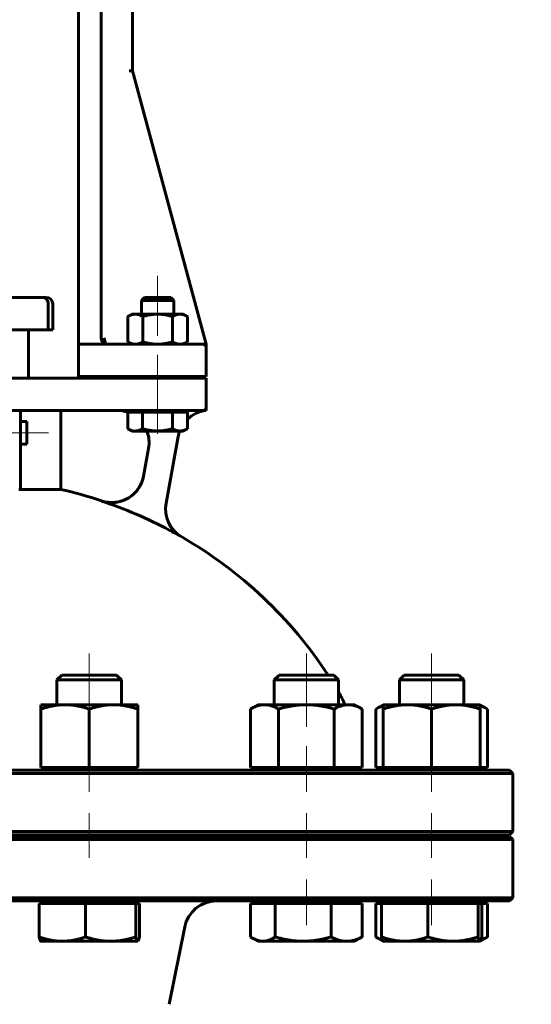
# Model space of a CAD drawing. Header units: millimetres. Extents: x 0 to 624, y -10 to 420.
# Tile 7 of 14: x 196 to 243, y 237 to 328. Entities that reach past the tile are written whole.
import ezdxf

# ---------------------------------------------------------------- set-up
doc = ezdxf.new("R2010")
doc.units = ezdxf.units.MM
for name, pattern in [('K5LT_AXLED', [12, 7.5, -1.5, 1.5, -1.5]), ('K5LT_BASIC', [0]), ('K5LT_THIN', [0])]:
    doc.linetypes.add(name, pattern=pattern)
doc.layers.add('Системный слой', color=7, linetype='Continuous')
doc.layers.add('Системный слой (1)', color=251, linetype='Continuous', true_color=0x6c6c6c)
doc.styles.add('KDIMTEXTSTYLE', font='txt', dxfattribs={"width": 0.96, "oblique": 15, "height": 5})
doc.styles.add('KTEXTSTYLE', font='txt', dxfattribs={"width": 0.96, "height": 5})
doc.dimstyles.new('KDIMSTYLE (0.20)', dxfattribs={"dimtxt": 5, "dimasz": 1, "dimexe": 2, "dimexo": 0, "dimgap": 1, "dimtad": 1, "dimlfac": 5, "dimtxsty": 'KDIMTEXTSTYLE', "dimsah": 1, "dimcen": 0, "dimdle": 1, "dimadec": 0, "dimazin": 0, "dimtfac": 0.667, "dimtmove": 0, "dimatfit": 3, "dimfxl": 1, "dimtvp": 1, "dimtolj": 1, "dimtzin": 0, "dimarcsym": 0})

# ---------------------------------------------------------------- blocks, each defined once
blk = doc.blocks.new('U0')
at = {"layer": 'Системный слой (1)', "color": 143, "linetype": 'K5LT_BASIC', "lineweight": 60, "true_color": 0x33acca}
for p, q in [((190.415, 252.564), (139.715, 252.564)), ((241.115, 252.564), (190.415, 252.564))]:
    blk.add_line(p, q, dxfattribs=at)
blk = doc.blocks.new('U1')
at = {"layer": 'Системный слой (1)', "color": 143, "linetype": 'K5LT_BASIC', "lineweight": 60, "true_color": 0x33acca}
for p, q in [((190.415, 258.714), (139.715, 258.714)), ((241.115, 258.714), (190.415, 258.714))]:
    blk.add_line(p, q, dxfattribs=at)
blk = doc.blocks.new('U2')
at = {"layer": 'Системный слой (1)', "color": 143, "linetype": 'K5LT_BASIC', "lineweight": 60, "true_color": 0x33acca}
for p, q in [((139.715, 246.564), (190.415, 246.564)), ((190.415, 246.564), (241.115, 246.564))]:
    blk.add_line(p, q, dxfattribs=at)
blk = doc.blocks.new('U7')
at = {"layer": 'Системный слой (1)', "color": 143, "linetype": 'K5LT_BASIC', "lineweight": 60, "true_color": 0x33acca}
for p, q in [((139.715, 252.714), (190.415, 252.714)), ((190.415, 252.714), (241.115, 252.714))]:
    blk.add_line(p, q, dxfattribs=at)
blk = doc.blocks.new('U8')
at = {"layer": 'Системный слой (1)', "color": 143, "linetype": 'K5LT_BASIC', "lineweight": 60, "true_color": 0x33acca}
for start, end in [(102.8395, 108.40974), (71.59026, 77.1605), (119.98201, 146.69229), (33.30771, 60.01799)]:
    blk.add_arc((190.415, 245.324), 40.5, start, end, dxfattribs=at)
blk = doc.blocks.new('U15')
at = {"layer": 'Системный слой (1)', "color": 143, "linetype": 'K5LT_BASIC', "lineweight": 60, "true_color": 0x33acca}
for start, end in [(97.04951, 134.34547), (159.36395, 169.6441)]:
    blk.add_arc((213.283, 289.187), 3, start, end, dxfattribs=at)
blk = doc.blocks.new('U19')
at = {"layer": 'Системный слой (1)', "color": 143, "linetype": 'K5LT_BASIC', "lineweight": 60, "true_color": 0x33acca}
for p, q in [((203.762, 298.314), (201.062, 298.314)), ((209.915, 298.314), (203.762, 298.314)), ((203.762, 298.314), (203.762, 298.314))]:
    blk.add_line(p, q, dxfattribs=at)
blk = doc.blocks.new('U20')
at = {"layer": 'Системный слой (1)', "color": 143, "linetype": 'K5LT_BASIC', "lineweight": 60, "true_color": 0x33acca}
for p, q in [((203.54, 298.357), (203.436, 298.411)), ((203.651, 298.325), (203.54, 298.357)), ((203.762, 298.314), (203.651, 298.325))]:
    blk.add_line(p, q, dxfattribs=at)
blk = doc.blocks.new('U21')
at = {"layer": 'Системный слой (1)', "color": 143, "linetype": 'K5LT_BASIC', "lineweight": 60, "true_color": 0x33acca}
for start, end in [(70.04988, 90), (349.6441, 21.09958)]:
    blk.add_arc((204.622, 289.164), 3, start, end, dxfattribs=at)
blk = doc.blocks.new('U22')
at = {"layer": 'Системный слой (1)', "color": 143, "linetype": 'K5LT_BASIC', "lineweight": 60, "true_color": 0x33acca}
for p, q in [((189.215, 295.164), (182.915, 295.164)), ((197.915, 295.164), (191.615, 295.164))]:
    blk.add_line(p, q, dxfattribs=at)
blk = doc.blocks.new('U25')
at = {"layer": 'Системный слой (1)', "color": 143, "linetype": 'K5LT_BASIC', "lineweight": 60, "true_color": 0x33acca}
for p, q in [((196.265, 291.114), (196.265, 290.064)), ((196.265, 290.064), (196.265, 289.014))]:
    blk.add_line(p, q, dxfattribs=at)
blk = doc.blocks.new('U30')
at = {"layer": 'Системный слой (1)', "color": 143, "linetype": 'K5LT_BASIC', "lineweight": 60, "true_color": 0x33acca}
for p, q in [((206.552, 242.814), (206.559, 242.815)), ((206.559, 242.815), (206.565, 242.817)), ((206.565, 242.817), (206.572, 242.82)), ((206.572, 242.82), (206.621, 242.882)), ((206.621, 242.882), (206.671, 243.012)), ((206.671, 243.012), (206.725, 243.216))]:
    blk.add_line(p, q, dxfattribs=at)
blk = doc.blocks.new('U31')
at = {"layer": 'Системный слой (1)', "color": 143, "linetype": 'K5LT_BASIC', "lineweight": 60, "true_color": 0x33acca}
for p, q in [((205.644, 290.458), (205.653, 290.453)), ((205.653, 290.453), (205.891, 290.335)), ((205.891, 290.335), (206.113, 290.267)), ((206.113, 290.267), (206.33, 290.244))]:
    blk.add_line(p, q, dxfattribs=at)
blk = doc.blocks.new('U32')
at = {"layer": 'Системный слой (1)', "color": 143, "linetype": 'K5LT_BASIC', "lineweight": 60, "true_color": 0x33acca}
for p, q in [((220.822, 267.564), (219.695, 267.564)), ((224.775, 267.564), (220.822, 267.564))]:
    blk.add_line(p, q, dxfattribs=at)
blk = doc.blocks.new('U35')
at = {"layer": 'Системный слой (1)', "color": 143, "linetype": 'K5LT_BASIC', "lineweight": 60, "true_color": 0x33acca}
for p, q in [((217.05, 243.216), (217.108, 243.179)), ((217.108, 243.179), (217.164, 243.144)), ((217.164, 243.144), (217.22, 243.111)), ((217.22, 243.111), (217.559, 242.945)), ((217.559, 242.945), (217.88, 242.847)), ((217.88, 242.847), (218.197, 242.814))]:
    blk.add_line(p, q, dxfattribs=at)
blk = doc.blocks.new('U38')
at = {"layer": 'Системный слой (1)', "color": 143, "linetype": 'K5LT_BASIC', "lineweight": 60, "true_color": 0x33acca}
for p, q in [((199.783, 267.564), (199.522, 267.564)), ((204.602, 267.564), (199.783, 267.564))]:
    blk.add_line(p, q, dxfattribs=at)
blk = doc.blocks.new('U41')
at = {"layer": 'Системный слой (1)', "color": 143, "linetype": 'K5LT_BASIC', "lineweight": 60, "true_color": 0x33acca}
for p, q in [((238.605, 264.635), (238.382, 264.712)), ((238.836, 264.532), (238.605, 264.635)), ((239.078, 264.402), (238.836, 264.532))]:
    blk.add_line(p, q, dxfattribs=at)
blk = doc.blocks.new('U42')
at = {"layer": 'Системный слой (1)', "color": 143, "linetype": 'K5LT_BASIC', "lineweight": 60, "true_color": 0x33acca}
for p, q in [((228.928, 264.532), (228.686, 264.402)), ((229.159, 264.635), (228.928, 264.532)), ((229.382, 264.712), (229.159, 264.635))]:
    blk.add_line(p, q, dxfattribs=at)
blk = doc.blocks.new('U43')
at = {"layer": 'Системный слой (1)', "color": 143, "linetype": 'K5LT_BASIC', "lineweight": 60, "true_color": 0x33acca}
for p, q in [((238.474, 242.961), (238.665, 243.031)), ((238.665, 243.031), (238.862, 243.116)), ((238.862, 243.116), (239.067, 243.216))]:
    blk.add_line(p, q, dxfattribs=at)
blk = doc.blocks.new('U44')
at = {"layer": 'Системный слой (1)', "color": 143, "linetype": 'K5LT_BASIC', "lineweight": 60, "true_color": 0x33acca}
for p, q in [((228.697, 243.216), (228.755, 243.179)), ((228.755, 243.179), (228.811, 243.144)), ((228.811, 243.144), (228.867, 243.111)), ((228.867, 243.111), (229.02, 243.029)), ((229.02, 243.029), (229.167, 242.961)), ((229.167, 242.961), (229.312, 242.906))]:
    blk.add_line(p, q, dxfattribs=at)
blk = doc.blocks.new('U45')
at = {"layer": 'Системный слой (1)', "color": 143, "linetype": 'K5LT_BASIC', "lineweight": 60, "true_color": 0x33acca}
for p, q in [((238.372, 242.814), (238.379, 242.815)), ((238.379, 242.815), (238.385, 242.817)), ((238.385, 242.817), (238.392, 242.82)), ((238.392, 242.82), (238.44, 242.882)), ((238.44, 242.882), (238.491, 243.012)), ((238.491, 243.012), (238.545, 243.216))]:
    blk.add_line(p, q, dxfattribs=at)
blk = doc.blocks.new('U46')
at = {"layer": 'Системный слой (1)', "color": 143, "linetype": 'K5LT_BASIC', "lineweight": 60, "true_color": 0x33acca}
for p, q in [((233.713, 267.564), (231.342, 267.564)), ((236.422, 267.564), (233.713, 267.564))]:
    blk.add_line(p, q, dxfattribs=at)
blk = doc.blocks.new('D2')
at = {"layer": 'Системный слой (1)'}
for points in [[(279.564, 389.564), (278.906, 394.564), (278.248, 389.564), (278.906, 390.064)], [(278.906, 174.564), (279.564, 179.564), (278.906, 179.064), (278.248, 179.564)]]:
    blk.add_hatch(color=7, dxfattribs=at).paths.add_polyline_path(points)
at = {"layer": 'Системный слой (1)', "color": 7, "linetype": 'K5LT_THIN', "lineweight": 18, "true_color": 0xffffff}
for p, q in [((205.915, 394.564), (280.906, 394.564)), ((278.248, 389.564), (278.906, 394.564)), ((278.906, 394.564), (279.564, 389.564)), ((278.906, 174.564), (278.906, 394.564)), ((278.906, 390.064), (278.248, 389.564)), ((279.564, 389.564), (278.906, 390.064)), ((278.906, 174.564), (278.248, 179.564)), ((278.248, 179.564), (278.906, 179.064)), ((278.906, 179.064), (279.564, 179.564)), ((279.564, 179.564), (278.906, 174.564)), ((240.415, 174.564), (280.906, 174.564))]:
    blk.add_line(p, q, dxfattribs=at)
blk.add_wipeout([(277.906, 278.362), (270.524, 278.362), (270.524, 290.27), (277.906, 290.27)]).dxf.layer = 'Системный слой (1)'
at = {"layer": 'Системный слой (1)', "color": 7, "insert": (271.319, 278.362), "char_height": 5, "attachment_point": 1, "rotation": 90, "style": 'KTEXTSTYLE'}
blk.add_mtext('\\fArial|b0|c204|p34;\\H5.0;\\W1.000;\\Q15;\\fGOST Type AU|b0|i0|c204|p34;\\Q15;\\W0.960;1100', dxfattribs=at)
blk = doc.blocks.new('KDIMARROW_01')
at = {"layer": 'Системный слой'}
blk.add_hatch(color=0, dxfattribs=at).paths.add_polyline_path([(-5, -0.658), (0, 0), (-5, 0.658), (-4.5, 0)])
at = {"layer": 'Системный слой', "color": 0, "linetype": 'K5LT_THIN', "lineweight": 18}
for p, q in [((-4.5, 0), (-5, 0.658)), ((-5, 0.658), (0, 0)), ((0, 0), (-5, -0.658)), ((-5, -0.658), (-4.5, 0))]:
    blk.add_line(p, q, dxfattribs=at)
at = {"layer": 'Системный слой (1)', "color": 0, "linetype": 'K5LT_THIN', "lineweight": 18}
blk.add_line((191.415, 47.526), (191.215, 47.526), dxfattribs=at)
blk = doc.blocks.new('D5')
at = {"layer": 'Системный слой (1)'}
for points in [[(449.142, 194.591), (453.233, 197.539), (448.518, 195.751), (449.27, 195.408)], [(367.807, 151.589), (372.523, 153.378), (371.771, 153.721), (371.899, 154.537)]]:
    blk.add_hatch(color=7, dxfattribs=at).paths.add_polyline_path(points)
at = {"layer": 'Системный слой (1)', "color": 7, "linetype": 'K5LT_THIN', "lineweight": 18, "true_color": 0xffffff}
for p, q in [((453.233, 197.539), (466.619, 204.74)), ((466.619, 204.74), (484.742, 204.74)), ((367.807, 151.589), (453.233, 197.539)), ((448.518, 195.751), (453.233, 197.539)), ((453.233, 197.539), (449.142, 194.591)), ((449.27, 195.408), (448.518, 195.751)), ((449.142, 194.591), (449.27, 195.408)), ((367.807, 151.589), (371.899, 154.537)), ((371.899, 154.537), (371.771, 153.721)), ((372.523, 153.378), (367.807, 151.589)), ((371.771, 153.721), (372.523, 153.378))]:
    blk.add_line(p, q, dxfattribs=at)
blk.add_wipeout([(468.619, 205.74), (468.619, 213.122), (482.177, 213.122), (482.177, 205.74)]).dxf.layer = 'Системный слой (1)'
at = {"layer": 'Системный слой (1)', "color": 7, "char_height": 5, "attachment_point": 1, "style": 'KTEXTSTYLE'}
for s, insert in [('\\fArial|b0|c204|p34;\\H5.0;\\W1.000;\\Q15;\\fGOST Type AU|b0|i0|c204|p34;\\Q15;\\W0.960;⌀', (468.619, 212.327)), ('\\fArial|b0|c204|p34;\\H5.0;\\W1.000;\\Q15;\\fGOST Type AU|b0|i0|c204|p34;\\Q15;\\W0.960;485', (471.926, 212.327))]:
    blk.add_mtext(s, dxfattribs=dict(at, insert=insert))
blk = doc.blocks.new('D9')
at = {"layer": 'Системный слой (1)'}
for points in [[(373.924, 186.519), (374.603, 186.99), (369.646, 187.917), (374.194, 185.738)], [(451.395, 161.211), (446.846, 163.39), (447.117, 162.609), (446.437, 162.138)]]:
    blk.add_hatch(color=7, dxfattribs=at).paths.add_polyline_path(points)
at = {"layer": 'Системный слой (1)', "color": 7, "linetype": 'K5LT_THIN', "lineweight": 18, "true_color": 0xffffff}
for p, q in [((369.646, 187.917), (374.603, 186.99)), ((374.194, 185.738), (369.646, 187.917)), ((369.646, 187.917), (451.395, 161.211)), ((374.603, 186.99), (373.924, 186.519)), ((373.924, 186.519), (374.194, 185.738)), ((447.117, 162.609), (446.846, 163.39)), ((446.846, 163.39), (451.395, 161.211)), ((446.437, 162.138), (447.117, 162.609)), ((451.395, 161.211), (446.437, 162.138)), ((451.395, 161.211), (468.619, 155.585)), ((468.619, 155.585), (486.875, 155.585))]:
    blk.add_line(p, q, dxfattribs=at)
blk.add_wipeout([(470.619, 156.585), (470.619, 163.966), (484.304, 163.966), (484.304, 156.585)]).dxf.layer = 'Системный слой (1)'
at = {"layer": 'Системный слой (1)', "color": 7, "char_height": 5, "attachment_point": 1, "style": 'KTEXTSTYLE'}
for s, insert in [('\\fArial|b0|c204|p34;\\H5.0;\\W1.000;\\Q15;\\fGOST Type AU|b0|i0|c204|p34;\\Q15;\\W0.960;⌀', (470.619, 163.172)), ('\\fArial|b0|c204|p34;\\H5.0;\\W1.000;\\Q15;\\fGOST Type AU|b0|i0|c204|p34;\\Q15;\\W0.960;430', (473.926, 163.172))]:
    blk.add_mtext(s, dxfattribs=dict(at, insert=insert))

msp = doc.modelspace()

# ---------------------------------------------------------------- linework, layer by layer
at = {"layer": 'Системный слой (1)', "color": 143, "linetype": 'K5LT_BASIC', "lineweight": 60, "true_color": 0x33acca}
for p, q in [((206.0809, 379.8738), (206.0809, 323.7125)), ((201.0616, 378.5641), (201.0616, 298.3141)), ((203.1616, 378.5641), (203.1616, 298.9141)), ((205.7702, 323.7125), (206.0809, 323.7125)), ((212.9152, 298.3141), (206.0809, 323.7125)), ((197.6793, 302.6641), (193.4084, 302.6641)), ((198.0652, 302.6641), (197.6793, 302.6641)), ((198.2449, 299.6641), (198.2449, 302.0641)), ((198.6652, 299.6641), (198.6652, 302.0641)), ((207.1913, 302.6641), (206.9152, 302.388)), ((206.9152, 301.1041), (206.9152, 302.388)), ((206.9152, 302.388), (209.1574, 302.388)), ((209.6392, 302.6641), (207.1913, 302.6641)), ((209.1574, 302.388), (209.9152, 302.388)), ((209.6392, 302.6641), (209.9152, 302.388)), ((209.9152, 301.1041), (209.9152, 302.388)), ((206.0152, 301.1041), (205.6439, 300.8898)), ((205.6439, 300.8898), (205.6439, 298.5285)), ((206.0152, 301.1041), (206.3368, 301.1041)), ((206.3368, 301.1041), (208.4152, 301.1041)), ((207.0296, 300.8898), (207.0296, 298.5285)), ((208.4152, 301.1041), (210.4937, 301.1041)), ((209.8009, 300.8898), (209.8009, 298.5285)), ((210.4937, 301.1041), (210.8152, 301.1041)), ((210.8152, 301.1041), (211.1865, 300.8898)), ((211.1865, 300.8898), (211.1865, 298.5285)), ((193.9742, 299.6641), (198.2449, 299.6641)), ((196.4152, 295.1641), (196.4152, 299.6641)), ((198.2449, 299.6641), (198.6652, 299.6641)), ((206.0152, 298.3141), (205.6439, 298.5285)), ((210.8152, 298.3141), (211.1865, 298.5285)), ((201.0616, 298.3141), (201.0616, 298.0141)), ((201.0616, 295.3141), (201.0616, 298.0141)), ((212.6152, 298.3141), (209.9152, 298.3141)), ((212.9152, 298.2173), (212.9152, 298.3141)), ((212.9152, 298.0141), (212.9152, 298.2173)), ((212.9152, 295.3141), (212.9152, 298.0141)), ((200.9028, 295.1641), (197.9152, 295.1641)), ((201.2016, 295.1641), (200.9028, 295.1641)), ((201.0616, 295.3141), (209.9152, 295.3141)), ((209.9152, 295.1641), (201.2016, 295.1641)), ((206.9152, 295.1641), (206.9152, 295.3141)), ((209.9152, 295.3141), (212.9152, 295.3141)), ((209.9152, 295.1641), (209.9152, 295.3141)), ((212.9152, 295.1641), (209.9152, 295.1641)), ((212.9152, 292.4641), (212.9152, 295.1641)), ((193.4152, 292.1641), (195.6652, 292.1641)), ((195.6652, 292.1641), (195.6652, 288.217)), ((195.6652, 292.1641), (197.9152, 292.1641)), ((197.9152, 292.1641), (201.2016, 292.1641)), ((199.4152, 284.8115), (199.4152, 292.1641)), ((201.2016, 292.1641), (209.9152, 292.1641)), ((205.644, 291.9841), (205.644, 290.4585)), ((205.644, 291.9841), (206.3296, 291.9841)), ((206.0152, 291.9841), (206.0152, 292.1641)), ((206.3296, 291.9841), (207.0152, 291.9841)), ((207.0152, 291.9841), (208.4008, 291.9841)), ((207.0152, 291.9841), (207.0152, 290.4585)), ((208.4008, 291.9841), (209.7864, 291.9841)), ((209.7864, 291.9841), (210.4864, 291.9841)), ((209.7864, 291.9841), (209.7864, 290.4585)), ((209.9152, 292.1641), (212.6152, 292.1641)), ((210.4864, 291.9841), (211.1865, 291.9841)), ((210.8152, 291.9841), (210.8152, 292.1641)), ((211.1865, 291.9841), (211.1865, 290.4585)), ((212.9152, 292.1641), (212.9152, 292.4641)), ((195.6652, 291.1141), (196.2652, 291.1141)), ((206.0152, 290.2441), (205.6531, 290.4531)), ((206.3296, 290.2441), (206.0152, 290.2441)), ((208.4008, 290.2441), (206.3296, 290.2441)), ((210.4864, 290.2441), (208.4008, 290.2441)), ((210.8152, 290.2441), (210.4864, 290.2441)), ((210.8152, 290.2441), (211.1773, 290.4531)), ((211.1865, 290.4585), (211.177, 290.453)), ((209.201, 283.5356), (210.3323, 289.7261)), ((195.6652, 289.0141), (196.2652, 289.0141)), ((207.573, 288.6248), (207.1018, 286.046)), ((195.6652, 288.217), (195.6652, 284.7982)), ((199.4152, 284.8115), (195.6652, 284.8115)), ((210.6529, 280.3972), (210.6542, 280.4045)), ((199.5222, 267.5641), (199.0621, 267.104)), ((204.602, 267.5641), (205.0621, 267.104)), ((219.6951, 267.5641), (219.235, 267.104)), ((224.7749, 267.5641), (225.235, 267.104)), ((231.342, 267.5641), (230.8819, 267.104)), ((236.4218, 267.5641), (236.8819, 267.104)), ((199.0621, 264.8041), (199.0621, 267.104)), ((199.0621, 267.104), (199.3701, 267.104)), ((199.3701, 267.104), (205.0621, 267.104)), ((205.0621, 264.8041), (205.0621, 267.104)), ((219.235, 267.104), (220.5658, 267.104)), ((219.235, 264.8041), (219.235, 267.104)), ((220.5658, 267.104), (225.235, 267.104)), ((225.235, 264.8041), (225.235, 267.104)), ((230.8819, 267.104), (233.6826, 267.104)), ((230.8819, 264.8041), (230.8819, 267.104)), ((233.6826, 267.104), (236.8819, 267.104)), ((236.8819, 264.8041), (236.8819, 267.104)), ((197.5621, 264.8041), (199.8121, 264.8041)), ((197.5621, 264.4022), (197.5621, 264.8041)), ((199.8121, 264.8041), (204.3121, 264.8041)), ((204.3121, 264.8041), (206.5621, 264.8041)), ((206.5621, 264.8041), (206.5621, 264.4022)), ((217.735, 264.8041), (217.0389, 264.4022)), ((217.735, 264.8041), (218.3379, 264.8041)), ((218.3379, 264.8041), (222.235, 264.8041)), ((222.235, 264.8041), (226.1321, 264.8041)), ((226.1321, 264.8041), (226.735, 264.8041)), ((226.735, 264.8041), (227.4312, 264.4022)), ((229.3819, 264.8041), (228.6857, 264.4022)), ((229.3819, 264.8041), (231.6319, 264.8041)), ((229.3819, 264.4022), (229.3819, 264.8041)), ((231.6319, 264.8041), (236.1319, 264.8041)), ((236.1319, 264.8041), (238.3819, 264.8041)), ((238.3819, 264.8041), (239.078, 264.4022)), ((238.3819, 264.8041), (238.3819, 264.4022)), ((197.5621, 258.9541), (197.5621, 264.4022)), ((202.0621, 258.9541), (202.0621, 264.4022)), ((206.5621, 258.9541), (206.5621, 264.4022)), ((217.0389, 258.9541), (217.0389, 264.4022)), ((219.6369, 258.9541), (219.6369, 264.4022)), ((224.8331, 258.9541), (224.8331, 264.4022)), ((227.4312, 258.9541), (227.4312, 264.4022)), ((228.6857, 258.9541), (228.6857, 264.4022)), ((229.3819, 258.9541), (229.3819, 264.4022)), ((233.8819, 258.9541), (233.8819, 264.4022)), ((238.3819, 258.9541), (238.3819, 264.4022)), ((239.078, 258.9541), (239.078, 264.4022)), ((190.4152, 258.4141), (241.4152, 258.4141)), ((197.5621, 258.9541), (202.0621, 258.9541)), ((197.8771, 258.7141), (197.8771, 258.9541)), ((202.0621, 258.9541), (206.5621, 258.9541)), ((206.2471, 258.7141), (206.2471, 258.9541)), ((217.0389, 258.9541), (219.6369, 258.9541)), ((218.05, 258.7141), (218.05, 258.9541)), ((219.6369, 258.9541), (224.8331, 258.9541)), ((224.8331, 258.9541), (227.4312, 258.9541)), ((226.42, 258.7141), (226.42, 258.9541)), ((228.6857, 258.9541), (229.3819, 258.9541)), ((229.3819, 258.9541), (233.8819, 258.9541)), ((229.6969, 258.7141), (229.6969, 258.9541)), ((233.8819, 258.9541), (238.3819, 258.9541)), ((238.0669, 258.7141), (238.0669, 258.9541)), ((238.3819, 258.9541), (239.078, 258.9541)), ((241.1152, 258.7141), (241.4152, 258.4141)), ((241.4152, 253.0141), (241.4152, 258.4141)), ((241.4152, 253.0141), (190.4152, 253.0141)), ((199.0621, 252.5641), (199.0621, 252.7141)), ((205.0621, 252.5641), (205.0621, 252.7141)), ((219.235, 252.5641), (219.235, 252.7141)), ((225.235, 252.5641), (225.235, 252.7141)), ((226.4152, 252.5641), (226.4152, 252.7141)), ((230.8819, 252.5641), (230.8819, 252.7141)), ((236.8819, 252.5641), (236.8819, 252.7141)), ((241.1152, 252.7141), (241.4152, 253.0141)), ((190.4152, 252.2641), (241.4152, 252.2641)), ((241.1152, 252.5641), (241.4152, 252.2641)), ((241.4152, 246.8641), (241.4152, 252.2641)), ((241.4152, 246.8641), (190.4152, 246.8641)), ((197.3994, 246.3241), (197.3994, 243.216)), ((197.3994, 246.3241), (199.5582, 246.3241)), ((197.5621, 246.3241), (197.5621, 246.5641)), ((199.5582, 246.3241), (201.7169, 246.3241)), ((201.7169, 246.3241), (201.7169, 243.216)), ((201.7169, 246.3241), (204.0482, 246.3241)), ((204.0482, 246.3241), (206.3796, 246.3241)), ((206.3796, 246.3241), (206.3796, 243.216)), ((206.3796, 246.3241), (206.5521, 246.3241)), ((206.5521, 246.3241), (206.7247, 246.3241)), ((206.5621, 246.3241), (206.5621, 246.5641)), ((206.7247, 246.3241), (206.7247, 243.216)), ((217.0503, 246.3241), (218.1971, 246.3241)), ((217.0503, 246.3241), (217.0503, 243.216)), ((217.735, 246.3241), (217.735, 246.5641)), ((218.1971, 246.3241), (219.3438, 246.3241)), ((219.3438, 246.3241), (221.9361, 246.3241)), ((219.3438, 246.3241), (219.3438, 243.216)), ((221.9361, 246.3241), (224.5284, 246.3241)), ((224.5284, 246.3241), (225.9741, 246.3241)), ((224.5284, 246.3241), (224.5284, 243.216)), ((225.9741, 246.3241), (227.4197, 246.3241)), ((226.735, 246.3241), (226.735, 246.5641)), ((227.4197, 246.3241), (227.4197, 243.216)), ((228.6972, 246.3241), (228.6972, 243.216)), ((228.6972, 246.3241), (229.2192, 246.3241)), ((229.2192, 246.3241), (231.378, 246.3241)), ((229.2192, 246.3241), (229.2192, 243.216)), ((229.3819, 246.3241), (229.3819, 246.5641)), ((231.378, 246.3241), (233.5367, 246.3241)), ((233.5367, 246.3241), (233.5367, 243.216)), ((233.5367, 246.3241), (235.868, 246.3241)), ((235.868, 246.3241), (238.1994, 246.3241)), ((238.1994, 246.3241), (238.3719, 246.3241)), ((238.1994, 246.3241), (238.1994, 243.216)), ((238.3719, 246.3241), (238.5445, 246.3241)), ((238.3819, 246.3241), (238.3819, 246.5641)), ((238.5445, 246.3241), (239.0666, 246.3241)), ((238.5445, 246.3241), (238.5445, 243.216)), ((239.0666, 246.3241), (239.0666, 243.216)), ((241.1152, 246.5641), (241.4152, 246.8641)), ((209.4933, 236.9544), (210.9329, 244.1525)), ((197.5621, 242.8141), (197.5521, 242.8198)), ((199.5582, 242.8141), (197.5621, 242.8141)), ((204.0482, 242.8141), (199.5582, 242.8141)), ((206.5521, 242.8141), (204.0482, 242.8141)), ((206.5621, 242.8141), (206.5521, 242.8141)), ((206.5621, 242.8141), (206.572, 242.8198)), ((217.735, 242.8141), (217.2201, 243.1114)), ((218.1971, 242.8141), (217.735, 242.8141)), ((221.9361, 242.8141), (218.1971, 242.8141)), ((225.9741, 242.8141), (221.9361, 242.8141)), ((226.735, 242.8141), (225.9741, 242.8141)), ((226.735, 242.8141), (227.2499, 243.1114)), ((226.735, 242.8141), (226.745, 242.8198)), ((229.3719, 242.8198), (228.867, 243.1114)), ((229.3819, 242.8141), (229.3719, 242.8198)), ((231.378, 242.8141), (229.3819, 242.8141)), ((235.868, 242.8141), (231.378, 242.8141)), ((238.3719, 242.8141), (235.868, 242.8141)), ((238.3819, 242.8141), (238.3719, 242.8141)), ((238.3819, 242.8141), (238.3918, 242.8198)), ((238.3918, 242.8198), (238.8968, 243.1114))]:
    msp.add_line(p, q, dxfattribs=at)
at = {"layer": 'Системный слой (1)', "color": 30, "linetype": 'K5LT_AXLED', "lineweight": 18, "true_color": 0xff8000}
for p, q in [((208.4152, 304.6641), (208.4152, 299.1041)), ((208.4152, 297.3141), (208.4152, 293.1641)), ((208.4152, 294.1641), (208.4152, 289.9841)), ((198.2652, 290.0641), (193.6652, 290.0641)), ((202.0621, 269.5641), (202.0621, 262.76)), ((222.235, 269.5641), (222.235, 262.76)), ((233.8819, 269.5641), (233.8819, 262.76)), ((202.0621, 260.9541), (202.0621, 256.7141)), ((222.235, 260.9541), (222.235, 256.7141)), ((233.8819, 260.9541), (233.8819, 256.7141)), ((202.0621, 254.7141), (202.0621, 250.5641)), ((222.235, 254.7141), (222.235, 250.5641)), ((233.8819, 254.7141), (233.8819, 250.5641)), ((222.235, 248.5641), (222.235, 244.3241)), ((233.8819, 248.5641), (233.8819, 244.3241))]:
    msp.add_line(p, q, dxfattribs=at)
at = {"layer": 'Системный слой (1)', "color": 143, "linetype": 'K5LT_BASIC', "lineweight": 60, "true_color": 0x33acca}
for centre, radius, start, end in [((198.0652, 302.0641), 0.6, 0, 90), ((203.7616, 298.9141), 0.6, 180, 270), ((203.7616, 298.9141), 0.6, 208.3186, 223.274178), ((212.6152, 298.0141), 0.3, 0, 90), ((212.6152, 298.0141), 0.3, 25.672934, 90), ((212.6152, 292.4641), 0.3, 270, 0), ((204.153, 286.5979), 3, 251.590258, 349.644096), ((190.4152, 245.3241), 40.4864, 61.871722, 71.587531), ((212.1534, 283.0031), 3, 169.644096, 240.017985), ((217.4152, 261.5491), 9, 21.202555, 29.672729), ((227.3152, 259.6141), 0.9, 227.166572, 270), ((213.8746, 243.5641), 3, 90, 168.690068)]:
    msp.add_arc(centre, radius, start, end, dxfattribs=at)
for centre, major_axis, ratio, start_param, end_param in [((203.7616, 298.9141), (0, -0.6), 0.5, 4.712389, 6.2831853), ((190.4152, 272.7753), (-25.8116, 0), 0.4757414, 4.5075626, 4.5129432)]:
    msp.add_ellipse(centre, major_axis=major_axis, ratio=ratio, start_param=start_param, end_param=end_param, dxfattribs=at)
for points, knots in [([(197.6793, 302.6641), (197.6802, 302.6641), (197.6811, 302.6641), (197.7573, 302.6637), (197.8317, 302.6474), (197.9687, 302.5855), (198.0302, 302.5411), (198.1336, 302.4299), (198.1746, 302.3641), (198.2305, 302.2196), (198.2449, 302.1422), (198.2449, 302.0641)], [-0.00097937, -0.00097937, -0.00097937, -0.00097937, 0, 0, 0.0798364, 0.0798364, 0.15797642, 0.15797642, 0.23609913, 0.23609913, 0.31421325, 0.31421325, 0.31421325, 0.31421325]), ([(203.2031, 283.7379), (203.3407, 283.6921), (203.4795, 283.6573), (203.7933, 283.6), (204.1976, 283.5632), (204.6006, 283.6126), (204.9626, 283.6906), (205.1564, 283.751), (205.527, 283.9113), (205.7037, 284.0113), (206.0083, 284.2219), (206.1642, 284.3519), (206.4452, 284.6418), (206.5703, 284.8018), (206.7711, 285.1129), (206.9599, 285.4726), (207.0685, 285.8639), (207.1018, 286.046)], [2.8285085, 2.8285085, 2.8285085, 2.8285085, 2.9623671, 2.9623671, 3.1474829, 3.3325987, 3.3325987, 3.5177469, 3.5177469, 3.7028951, 3.7028951, 3.8880496, 3.8880496, 4.073204, 4.073204, 4.2583838, 4.4435637, 4.4435637, 4.4435637, 4.4435637]), ([(210.6529, 280.3972), (210.6517, 280.3978), (210.6505, 280.3985), (210.4463, 280.5147), (210.2394, 280.6297), (209.8618, 280.836), (209.6778, 280.9351), (209.5024, 281.0289)], [-0.00140051, -0.00140051, -0.00140051, -0.00140051, 0, 0, 0.24596746, 0.24596746, 0.44801915, 0.44801915, 0.44801915, 0.44801915])]:
    msp.add_open_spline(points, degree=3, knots=knots, dxfattribs=at)
for points, weights in [([(206.3368, 301.1041), (206.0152, 301.1041), (205.6439, 300.8898)], [1, 1.0379548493, 1]), ([(207.0296, 300.8898), (206.6583, 301.1041), (206.3368, 301.1041)], [1, 1.0379548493, 1]), ([(208.4152, 301.1041), (207.7721, 301.1041), (207.0296, 300.8898)], [1, 1.0379548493, 1]), ([(209.8009, 300.8898), (209.0583, 301.1041), (208.4152, 301.1041)], [1, 1.0379548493, 1]), ([(210.4937, 301.1041), (210.1721, 301.1041), (209.8009, 300.8898)], [1, 1.0379548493, 1]), ([(211.1865, 300.8898), (210.8152, 301.1041), (210.4937, 301.1041)], [1, 1.0379548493, 1]), ([(205.6439, 298.5285), (206.0152, 298.3141), (206.3368, 298.3141)], [1, 1.0379548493, 1]), ([(206.3368, 298.3141), (206.6583, 298.3141), (207.0296, 298.5285)], [1, 1.0379548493, 1]), ([(207.0296, 298.5285), (207.7721, 298.3141), (208.4152, 298.3141)], [1, 1.0379548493, 1]), ([(208.4152, 298.3141), (209.0583, 298.3141), (209.8009, 298.5285)], [1, 1.0379548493, 1]), ([(209.8009, 298.5285), (210.1721, 298.3141), (210.4937, 298.3141)], [1, 1.0379548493, 1]), ([(210.4937, 298.3141), (210.8152, 298.3141), (211.1865, 298.5285)], [1, 1.0379548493, 1]), ([(206.3296, 290.2441), (206.6478, 290.2441), (207.0152, 290.4585)], [1, 1.0379548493, 1]), ([(207.0152, 290.4585), (207.7577, 290.2441), (208.4008, 290.2441)], [1, 1.0379548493, 1]), ([(208.4008, 290.2441), (209.0439, 290.2441), (209.7864, 290.4585)], [1, 1.0379548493, 1]), ([(209.7864, 290.4585), (210.1616, 290.2441), (210.4864, 290.2441)], [1, 1.0379548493, 1]), ([(210.4864, 290.2441), (210.8113, 290.2441), (211.1865, 290.4585)], [1, 1.0379548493, 1]), ([(199.8121, 264.8041), (198.7678, 264.8041), (197.5621, 264.4022)], [1, 1.0379548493, 1]), ([(202.0621, 264.4022), (200.8563, 264.8041), (199.8121, 264.8041)], [1, 1.0379548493, 1]), ([(204.3121, 264.8041), (203.2678, 264.8041), (202.0621, 264.4022)], [1, 1.0379548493, 1]), ([(206.5621, 264.4022), (205.3563, 264.8041), (204.3121, 264.8041)], [1, 1.0379548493, 1]), ([(218.3379, 264.8041), (217.735, 264.8041), (217.0389, 264.4022)], [1, 1.0379548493, 1]), ([(219.6369, 264.4022), (218.9408, 264.8041), (218.3379, 264.8041)], [1, 1.0379548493, 1]), ([(222.235, 264.8041), (221.0293, 264.8041), (219.6369, 264.4022)], [1, 1.0379548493, 1]), ([(224.8331, 264.4022), (223.4408, 264.8041), (222.235, 264.8041)], [1, 1.0379548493, 1]), ([(226.1321, 264.8041), (225.5293, 264.8041), (224.8331, 264.4022)], [1, 1.0379548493, 1]), ([(227.4312, 264.4022), (226.735, 264.8041), (226.1321, 264.8041)], [1, 1.0379548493, 1]), ([(231.6319, 264.8041), (230.5877, 264.8041), (229.3819, 264.4022)], [1, 1.0379548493, 1]), ([(233.8819, 264.4022), (232.6761, 264.8041), (231.6319, 264.8041)], [1, 1.0379548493, 1]), ([(236.1319, 264.8041), (235.0877, 264.8041), (233.8819, 264.4022)], [1, 1.0379548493, 1]), ([(238.3819, 264.4022), (237.1761, 264.8041), (236.1319, 264.8041)], [1, 1.0379548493, 1]), ([(197.5521, 242.8198), (197.4812, 242.8608), (197.3994, 243.216)], [1.00802189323, 1.03339643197, 1]), ([(197.3994, 243.216), (198.5563, 242.8141), (199.5582, 242.8141)], [1, 1.0379548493, 1]), ([(199.5582, 242.8141), (200.56, 242.8141), (201.7169, 243.216)], [1, 1.0379548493, 1]), ([(201.7169, 243.216), (202.9663, 242.8141), (204.0482, 242.8141)], [1, 1.0379548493, 1]), ([(204.0482, 242.8141), (205.1302, 242.8141), (206.3796, 243.216)], [1, 1.0379548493, 1]), ([(206.3796, 243.216), (206.472, 242.8141), (206.5521, 242.8141)], [1, 1.0379548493, 1]), ([(218.1971, 242.8141), (218.7292, 242.8141), (219.3438, 243.216)], [1, 1.0379548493, 1]), ([(219.3438, 243.216), (220.733, 242.8141), (221.9361, 242.8141)], [1, 1.0379548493, 1]), ([(221.9361, 242.8141), (223.1392, 242.8141), (224.5284, 243.216)], [1, 1.0379548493, 1]), ([(224.5284, 243.216), (225.3031, 242.8141), (225.9741, 242.8141)], [1, 1.0379548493, 1]), ([(225.9741, 242.8141), (226.645, 242.8141), (227.4197, 243.216)], [1, 1.0379548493, 1]), ([(227.4197, 243.216), (227.3333, 243.1595), (227.2499, 243.1114)], [1, 1.00516756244, 1.00892799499]), ([(229.2192, 243.216), (230.3761, 242.8141), (231.378, 242.8141)], [1, 1.0379548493, 1]), ([(229.3719, 242.8198), (229.301, 242.8608), (229.2192, 243.216)], [1.00802189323, 1.03339643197, 1]), ([(231.378, 242.8141), (232.3798, 242.8141), (233.5367, 243.216)], [1, 1.0379548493, 1]), ([(233.5367, 243.216), (234.7861, 242.8141), (235.868, 242.8141)], [1, 1.0379548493, 1]), ([(235.868, 242.8141), (236.95, 242.8141), (238.1994, 243.216)], [1, 1.0379548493, 1]), ([(238.1994, 243.216), (238.2918, 242.8141), (238.3719, 242.8141)], [1, 1.0379548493, 1]), ([(239.0666, 243.216), (238.9802, 243.1595), (238.8968, 243.1114)], [1, 1.00516756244, 1.00892799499])]:
    msp.add_rational_spline(points, weights, degree=2, dxfattribs=at)

# ---------------------------------------------------------------- block references
at = {"layer": 'Системный слой (1)'}
for name in ['U20', 'U19', 'U22', 'U21', 'U15', 'U25', 'U31', 'U8', 'U38', 'U32', 'U46', 'U42', 'U41', 'U1', 'U7', 'U0', 'U2', 'U30', 'U35', 'U44', 'U45', 'U43']:
    msp.add_blockref(name, (0, 0), dxfattribs=at)

# ---------------------------------------------------------------- next in the draw order: dimensions: what is measured, and where the dimension line sits
at = {"layer": 'Системный слой (1)', "color": 7}
dim = msp.add_linear_dim(base=(278.906, 174.5641), p1=(205.9152, 394.5641), p2=(240.4152, 174.5641), angle=90, dimstyle='KDIMSTYLE (0.20)', override={"dimexo": 0, "dimpost": '\\fGOST Type AU|b0|c204|p34;\\H5.0;\\W0.960;\\Q15;<>', "dimblk1": 'KDIMARROW_01', "dimblk2": 'KDIMARROW_01', "dimse1": 0, "dimse2": 0, "dimclrt": 7, "dimtol": 1, "dimtp": 0, "dimtm": 0, "dimtdec": 5, "dimtolj": 1}, dxfattribs=at)
dim.commit()
dim.dimension.update_dxf_attribs({"geometry": 'D2', "text_midpoint": (278.906, 284.5641), "dimtype": 160})

# ---------------------------------------------------------------- next in the draw order: dimensions: what is measured, and where the dimension line sits
dim = msp.add_diameter_dim_2p(p1=(196.9562, 59.6876), p2=(624.0844, 289.4407), dimstyle='KDIMSTYLE (0.20)', override={"dimtih": 1, "dimtoh": 1, "dimpost": '\\fGOST Type AU|b0|c204|p34;\\H5.0;\\W0.960;\\Q15;<>', "dimblk1": 'KDIMARROW_01', "dimblk2": 'KDIMARROW_01', "dimclrt": 7, "dimtol": 1, "dimtp": 0, "dimtm": 0, "dimtdec": 5, "dimtmove": 1, "dimatfit": 2, "dimtolj": 1}, dxfattribs=at)
dim.commit()
dim.dimension.update_dxf_attribs({"geometry": 'D5', "text_midpoint": (468.6191, 204.7398), "dimtype": 163})

# ---------------------------------------------------------------- next in the draw order: dimensions: what is measured, and where the dimension line sits
dim = msp.add_diameter_dim_2p(p1=(206.149, 241.3275), p2=(614.8917, 107.8007), dimstyle='KDIMSTYLE (0.20)', override={"dimtih": 1, "dimtoh": 1, "dimpost": '\\fGOST Type AU|b0|c204|p34;\\H5.0;\\W0.960;\\Q15;<>', "dimblk1": 'KDIMARROW_01', "dimblk2": 'KDIMARROW_01', "dimclrt": 7, "dimtol": 1, "dimtp": 0, "dimtm": 0, "dimtdec": 5, "dimtmove": 1, "dimatfit": 2, "dimtolj": 1}, dxfattribs=at)
dim.commit()
dim.dimension.update_dxf_attribs({"geometry": 'D9', "text_midpoint": (470.6191, 155.5846), "dimtype": 163})

doc.saveas('drawing.dxf')
